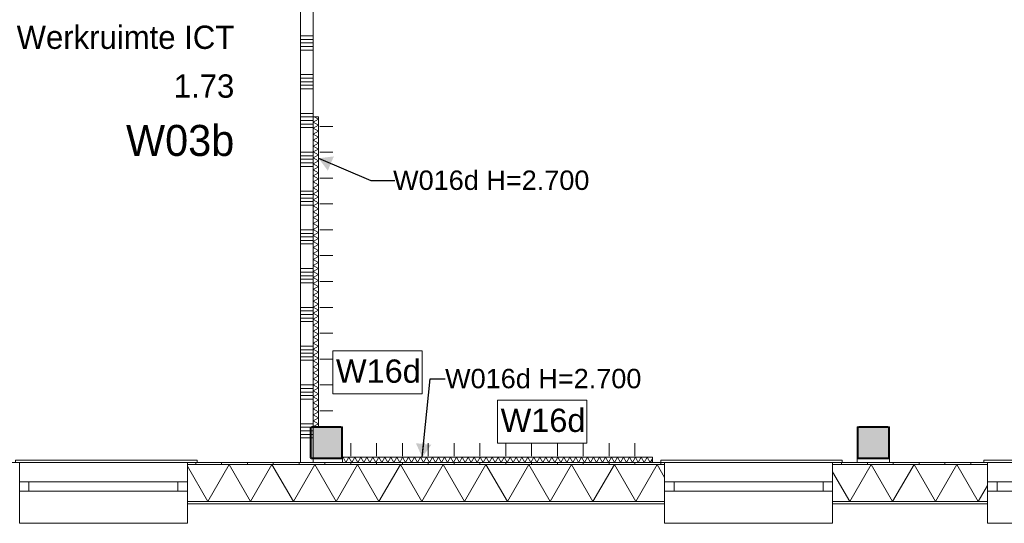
# Model space of a CAD drawing. Header units: millimetres. Extents: x -850 to 154668, y -25041 to 71030.
# Tile 25 of 211: x 51237 to 58859, y -470 to 3425. Entities that reach past the tile are written whole.
import ezdxf
from ezdxf.enums import TextEntityAlignment as Align

# ---------------------------------------------------------------- set-up
doc = ezdxf.new("R2010")
doc.units = ezdxf.units.MM
doc.header["$MEASUREMENT"] = 0
for name, color, linetype in [('Info Wandafwerking aanduiding', 7, 'Continuous'), ('New_21 Buitenwanden', 7, 'Continuous'), ('New_21 Buitenwanden Doorsnede-arcering', 7, 'Continuous'), ('New_21 Buitenwanden Laagscheidingslijnen', 7, 'Continuous'), ('New_21 Buitenwanden Ramen', 7, 'Continuous'), ('New_22 NC Binnenwanden', 7, 'Continuous'), ('New_22 NC Binnenwanden Doorsnede-arcering', 7, 'Continuous'), ('New_23 Vloeren', 7, 'Continuous'), ('New_42 Binnenwandafw', 7, 'Continuous'), ('New_42 Binnenwandafw Doorsnede-arcering', 7, 'Continuous'), ('New_Info Wandafwerking aanduiding', 7, 'Continuous'), ('New_Info Wandafwerking aanduiding Doorsnede-arcering', 7, 'Continuous'), ('New_Z Ruimtefuncties', 7, 'Continuous'), ('New_Z Ruimtefuncties Zone omranding', 7, 'Continuous'), ('New_Z Ruimtefuncties Zone tekst', 7, 'Continuous'), ('S-COLS-____-OTLN.RVT S', 7, 'Continuous'), ('S-COLS-____-OTLN.RVT S 2D arcering', 7, 'Continuous')]:
    doc.layers.add(name, color=color, linetype=linetype)
doc.styles.add('GENERATED_STYLE_1', font='txt')
doc.styles.add('GENERATED_STYLE_2', font='txt')
doc.dimstyles.new('GENERATED_STYLE__1', dxfattribs={"dimtxt": 0.18, "dimasz": 114, "dimexe": 0.18, "dimexo": 0.0625, "dimgap": 0.09, "dimtad": 0, "dimtih": 1, "dimtoh": 1, "dimdec": 4, "dimzin": 0, "dimdsep": 46, "dimcen": 0.09, "dimadec": 0, "dimazin": 0, "dimtfac": 1, "dimtdec": 4, "dimtmove": 0, "dimatfit": 3, "dimldrblk": 'ARROWHEAD_16', "dimfxl": 1, "dimtolj": 1, "dimtzin": 0, "dimarcsym": 0})
pattern_1 = [(90, (0, 0), (-200, 0), [])]

# ---------------------------------------------------------------- blocks, each defined once
blk = doc.blocks.new('Slab_4_2', base_point=(42240, 24215))
at = {"layer": 'New_23 Vloeren', "color": 1, "linetype": 'Continuous', "lineweight": 0, "flags": 128}
blk.add_lwpolyline([(73125, 1975.4), (61760, 1975.4), (61760, 0), (45460.8, 0), (45460.8, 6520), (44275, 6520), (44275, 22415), (42240, 22415), (42240, 24215), (45785, 24215), (45785, 24035), (45785.9, 24035), (45785.9, 22795.4), (45875.9, 22795.4), (45875.9, 22645), (45785.9, 22645), (45785.9, 21400), (49560, 21400), (49560, 23250, 0.378329), (48662.8, 24261.4), (47275.4, 24261.4), (47275.4, 26285)], format="xyb", dxfattribs=at)
blk = doc.blocks.new('*X1057')
at = {"layer": 'New_21 Buitenwanden Doorsnede-arcering', "linetype": 'Continuous', "lineweight": 0, "true_color": 0xe9ebeb}
for points in [[(52535, -302.1), (52535, -302.2), (52650, -302.2), (52650, -302.1)], [(52950, -302.1), (52800, -302.1), (52800, -302.2), (52950, -302.2)], [(53250, -302.1), (53100, -302.1), (53100, -302.2), (53250, -302.2)], [(53550, -302.1), (53400, -302.1), (53400, -302.2), (53550, -302.2)], [(53850, -302.1), (53700, -302.1), (53700, -302.2), (53850, -302.2)], [(54150, -302.1), (54000, -302.1), (54000, -302.2), (54150, -302.2)], [(54450, -302.1), (54300, -302.1), (54300, -302.2), (54450, -302.2)], [(54750, -302.1), (54600, -302.1), (54600, -302.2), (54750, -302.2)], [(55050, -302.1), (54900, -302.1), (54900, -302.2), (55050, -302.2)], [(55350, -302.1), (55200, -302.1), (55200, -302.2), (55350, -302.2)], [(55650, -302.1), (55500, -302.1), (55500, -302.2), (55650, -302.2)], [(55950, -302.1), (55800, -302.1), (55800, -302.2), (55950, -302.2)], [(56100, -302.1), (56100, -302.2), (56230, -302.2), (56230, -302.1)]]:
    blk.add_hatch(color=254, dxfattribs=at).paths.add_polyline_path(points)
blk = doc.blocks.new('*X1058')
at = {"layer": 'New_21 Buitenwanden Doorsnede-arcering', "linetype": 'Continuous', "lineweight": 0, "true_color": 0xe9ebeb}
for points in [[(57750, -302.1), (57600, -302.1), (57600, -302.2), (57750, -302.2)], [(58050, -302.1), (57900, -302.1), (57900, -302.2), (58050, -302.2)], [(58350, -302.1), (58200, -302.1), (58200, -302.2), (58350, -302.2)], [(58650, -302.1), (58500, -302.1), (58500, -302.2), (58650, -302.2)]]:
    blk.add_hatch(color=254, dxfattribs=at).paths.add_polyline_path(points)
blk = doc.blocks.new('*X1063')
at = {"layer": 'New_21 Buitenwanden Doorsnede-arcering', "linetype": 'Continuous', "lineweight": 0, "true_color": 0xe9ebeb}
for points in [[(52535, -15), (52535, -15.1), (52650, -15.1), (52650, -15)], [(52950, -15), (52800, -15), (52800, -15.1), (52950, -15.1)], [(53250, -15), (53100, -15), (53100, -15.1), (53250, -15.1)], [(53550, -15), (53400, -15), (53400, -15.1), (53550, -15.1)], [(53850, -15), (53700, -15), (53700, -15.1), (53850, -15.1)], [(54150, -15), (54000, -15), (54000, -15.1), (54150, -15.1)], [(54450, -15), (54300, -15), (54300, -15.1), (54450, -15.1)], [(54750, -15), (54600, -15), (54600, -15.1), (54750, -15.1)], [(55050, -15), (54900, -15), (54900, -15.1), (55050, -15.1)], [(55350, -15), (55200, -15), (55200, -15.1), (55350, -15.1)], [(55650, -15), (55500, -15), (55500, -15.1), (55650, -15.1)], [(55950, -15), (55800, -15), (55800, -15.1), (55950, -15.1)], [(56100, -15), (56100, -15.1), (56230, -15.1), (56230, -15)]]:
    blk.add_hatch(color=254, dxfattribs=at).paths.add_polyline_path(points)
blk = doc.blocks.new('*X1064')
at = {"layer": 'New_21 Buitenwanden Doorsnede-arcering', "linetype": 'Continuous', "lineweight": 0, "true_color": 0xe9ebeb}
for points in [[(57750, -15), (57600, -15), (57600, -15.1), (57750, -15.1)], [(58050, -15), (57900, -15), (57900, -15.1), (58050, -15.1)], [(58350, -15), (58200, -15), (58200, -15.1), (58350, -15.1)], [(58650, -15), (58500, -15), (58500, -15.1), (58650, -15.1)]]:
    blk.add_hatch(color=254, dxfattribs=at).paths.add_polyline_path(points)
blk = doc.blocks.new('*X1069')
at = {"layer": 'New_21 Buitenwanden Doorsnede-arcering', "color": 254, "linetype": 'Continuous', "lineweight": 0, "true_color": 0xe9ebeb}
for p, q in [((52692.4, -302.1), (52535, -29.4)), ((52692.4, -302.1), (52858.1, -15.1)), ((53023.8, -302.1), (52858.1, -15.1)), ((53023.8, -302.1), (53189.5, -15.1)), ((53355.2, -302.1), (53189.5, -15.1)), ((53355.2, -302.1), (53520.9, -15.1)), ((53686.6, -302.1), (53520.9, -15.1)), ((53686.6, -302.1), (53852.3, -15.1)), ((54018, -302.1), (53852.3, -15.1)), ((54018, -302.1), (54183.7, -15.1)), ((54349.4, -302.1), (54183.7, -15.1)), ((54349.4, -302.1), (54515.1, -15.1)), ((54680.8, -302.1), (54515.1, -15.1)), ((54680.8, -302.1), (54846.5, -15.1)), ((55012.2, -302.1), (54846.5, -15.1)), ((55012.2, -302.1), (55177.9, -15.1)), ((55343.6, -302.1), (55177.9, -15.1)), ((55343.6, -302.1), (55509.3, -15.1)), ((55675, -302.1), (55509.3, -15.1)), ((55675, -302.1), (55840.7, -15.1)), ((56006.4, -302.1), (55840.7, -15.1)), ((56006.4, -302.1), (56172.1, -15.1)), ((56230, -115.3), (56172.1, -15.1))]:
    blk.add_line(p, q, dxfattribs=at)
blk = doc.blocks.new('*X1070')
at = {"layer": 'New_21 Buitenwanden Doorsnede-arcering', "color": 254, "linetype": 'Continuous', "lineweight": 0, "true_color": 0xe9ebeb}
for p, q in [((57663.4, -302.1), (57530, -71)), ((57663.4, -302.1), (57829.1, -15.1)), ((57994.8, -302.1), (57829.1, -15.1)), ((57994.8, -302.1), (58160.5, -15.1)), ((58326.2, -302.1), (58160.5, -15.1)), ((58326.2, -302.1), (58491.9, -15.1)), ((58657.6, -302.1), (58491.9, -15.1)), ((58657.6, -302.1), (58730, -176.8))]:
    blk.add_line(p, q, dxfattribs=at)
blk = doc.blocks.new('R1 22_7')
at = {"layer": 'New_21 Buitenwanden Ramen', "color": 1, "linetype": 'Continuous', "lineweight": 0}
for p, q in [((-725, 150.2), (-725, 168.2)), ((-725, 168.2), (680, 168.2)), ((680, 168.2), (680, 150.2)), ((-650, 150.2), (-680, 150.2)), ((-650, 150.2), (-680, 150.2)), ((-650, 135.2), (-650, 150.2)), ((-650, 135.2), (-650, 150.2)), ((-650, 0), (-650, 135.1)), ((-650, 0), (-650, 135.1)), ((650, 135.2), (650, 150.2)), ((650, 135.2), (650, 150.2)), ((650, 150.2), (680, 150.2)), ((650, 150.2), (680, 150.2)), ((650, 0), (650, 135.1)), ((650, 0), (650, 135.1)), ((-650, 0), (-577, 0)), ((-650, -72), (-650, 0)), ((-650, -72), (-650, 0)), ((-577, 0), (-577, -72)), ((-577, 0), (577, 0)), ((577, -72), (577, 0)), ((577, 0), (650, 0)), ((650, -72), (650, 0)), ((650, -72), (650, 0)), ((-577, -72), (-650, -72)), ((-650, -152), (-650, -72)), ((577, -72), (-577, -72)), ((650, -72), (577, -72)), ((650, -152), (650, -72)), ((-650, -170), (-650, -320)), ((650, -320), (650, -170)), ((-650, -320), (650, -320))]:
    blk.add_line(p, q, dxfattribs=at)
at = {"layer": 'New_21 Buitenwanden Ramen', "color": 9, "linetype": 'Continuous', "lineweight": 0}
for p, q in [((-650, 150.2), (650, 150.2)), ((-650, 135.1), (-650, 135.2)), ((-650, 135.1), (-650, 135.2)), ((650, 135.1), (650, 135.2)), ((650, 135.1), (650, 135.2)), ((-650, -170), (-650, -152)), ((650, -170), (650, -152))]:
    blk.add_line(p, q, dxfattribs=at)
blk = doc.blocks.new('Wall_156_2', base_point=(30010, 0))
at = {"layer": 'New_21 Buitenwanden Doorsnede-arcering', "linetype": 'Continuous', "lineweight": 0, "true_color": 0xe9ebeb}
h = blk.add_hatch(dxfattribs=at)
h.set_pattern_fill('930_Lijnen_vert_200_0002', color=254, style=0, pattern_type=2)
h.set_pattern_definition(pattern_1)
h.paths.add_polyline_path([(56230, 0), (52535, 0), (52535, -15), (56230, -15)])
h = blk.add_hatch(dxfattribs=at)
h.set_pattern_fill('930_Lijnen_vert_200_0002', color=254, style=0, pattern_type=2)
h.set_pattern_definition(pattern_1)
h.paths.add_polyline_path([(57530, -15), (58730, -15), (58730, 0), (57530, 0)])
at = {"layer": 'New_21 Buitenwanden', "color": 8, "linetype": 'Continuous', "lineweight": 0, "true_color": 0x778488}
for p, q in [((52535, 0), (52565, 0)), ((52535, -15), (52535, 0)), ((57530, 0), (57560, 0)), ((57530, -15), (57530, 0)), ((52535, -15.1), (52535, -15)), ((52535, -150.2), (52535, -15.1)), ((56230, 0), (56200, 0)), ((56230, -15), (56230, 0)), ((56230, -15.1), (56230, -15)), ((56230, -150.2), (56230, -15.1)), ((57530, -15.1), (57530, -15)), ((57530, -150.2), (57530, -15.1)), ((58730, 0), (58700, 0)), ((58730, -15), (58730, 0)), ((58730, -15.1), (58730, -15)), ((58730, -150.2), (58730, -15.1)), ((52535, -222.2), (52535, -150.2)), ((56230, -222.2), (56230, -150.2)), ((57530, -222.2), (57530, -150.2)), ((58730, -222.2), (58730, -150.2)), ((52535, -302.2), (52535, -222.2)), ((56230, -302.2), (56230, -222.2)), ((57530, -302.2), (57530, -222.2)), ((58730, -302.2), (58730, -222.2)), ((52535, -320.2), (52535, -302.2)), ((56230, -320.2), (56230, -302.2)), ((57530, -320.2), (57530, -302.2)), ((58730, -320.2), (58730, -302.2))]:
    blk.add_line(p, q, dxfattribs=at)
at = {"layer": 'New_21 Buitenwanden', "color": 8, "linetype": 'Continuous', "lineweight": 0, "true_color": 0x778488, "flags": 128}
for points in [[(56230, 0), (52535, 0)], [(58730, 0), (57530, 0)], [(52535, -320.2), (56230, -320.2)], [(57530, -320.2), (58730, -320.2)]]:
    blk.add_lwpolyline(points, dxfattribs=at)
at = {"layer": 'New_21 Buitenwanden Laagscheidingslijnen', "color": 8, "linetype": 'Continuous', "lineweight": 0, "true_color": 0x778488}
for p, q in [((56230, -15), (52535, -15)), ((56230, -15.1), (52535, -15.1)), ((58730, -15), (57530, -15)), ((58730, -15.1), (57530, -15.1)), ((52535, -302.1), (56230, -302.1)), ((52535, -302.2), (56230, -302.2)), ((57530, -302.1), (58730, -302.1)), ((57530, -302.2), (58730, -302.2))]:
    blk.add_line(p, q, dxfattribs=at)
at = {"layer": 'New_21 Buitenwanden', "color": 8, "lineweight": 0, "true_color": 0x778488}
for name in ['*X1063', '*X1069', '*X1070', '*X1064', '*X1057', '*X1058']:
    blk.add_blockref(name, (0, 0), dxfattribs=at)
at = {"layer": 'New_21 Buitenwanden Ramen', "color": 1, "linetype": 'Continuous', "lineweight": 0, "xscale": -1, "zscale": 1000}
for p in [(51885, -150.2), (56880, -150.2), (59380, -150.2)]:
    blk.add_blockref('R1 22_7', p, dxfattribs=at)
blk = doc.blocks.new('*X1364')
at = {"layer": 'New_42 Binnenwandafw Doorsnede-arcering', "color": 7, "linetype": 'Continuous', "lineweight": 0}
for p, q in [((53516.8, 2675), (53550, 2655.9)), ((53510, 2632.8), (53550, 2655.9)), ((53510, 2632.8), (53550, 2609.7)), ((53510, 2586.6), (53550, 2609.7)), ((53510, 2586.6), (53550, 2563.5)), ((53510, 2540.4), (53550, 2563.5)), ((53510, 2540.4), (53550, 2517.3)), ((53510, 2494.2), (53550, 2517.3)), ((53510, 2494.2), (53550, 2471.1)), ((53510, 2448), (53550, 2471.1)), ((53510, 2448), (53550, 2424.9)), ((53510, 2401.8), (53550, 2424.9)), ((53510, 2401.8), (53550, 2378.7)), ((53510, 2355.6), (53550, 2378.7)), ((53510, 2355.6), (53550, 2332.5)), ((53510, 2309.4), (53550, 2332.5)), ((53510, 2309.4), (53550, 2286.4)), ((53510, 2263.3), (53550, 2286.4)), ((53510, 2263.3), (53550, 2240.2)), ((53510, 2217.1), (53550, 2240.2)), ((53510, 2217.1), (53550, 2194)), ((53510, 2170.9), (53550, 2194)), ((53510, 2170.9), (53550, 2147.8)), ((53510, 2124.7), (53550, 2147.8)), ((53510, 2124.7), (53550, 2101.6)), ((53510, 2078.5), (53550, 2101.6)), ((53510, 2078.5), (53550, 2055.4)), ((53510, 2032.3), (53550, 2055.4)), ((53510, 2032.3), (53550, 2009.2)), ((53510, 1986.1), (53550, 2009.2)), ((53510, 1986.1), (53550, 1963)), ((53510, 1939.9), (53550, 1963)), ((53510, 1939.9), (53550, 1916.8)), ((53510, 1893.8), (53550, 1916.8)), ((53510, 1893.8), (53550, 1870.7)), ((53510, 1847.6), (53550, 1870.7)), ((53510, 1847.6), (53550, 1824.5)), ((53510, 1801.4), (53550, 1824.5)), ((53510, 1801.4), (53550, 1778.3)), ((53510, 1755.2), (53550, 1778.3)), ((53510, 1755.2), (53550, 1732.1)), ((53510, 1709), (53550, 1732.1)), ((53510, 1709), (53550, 1685.9)), ((53510, 1662.8), (53550, 1685.9)), ((53510, 1662.8), (53550, 1639.7)), ((53510, 1616.6), (53550, 1639.7)), ((53510, 1616.6), (53550, 1593.5)), ((53510, 1570.4), (53550, 1593.5)), ((53510, 1570.4), (53550, 1547.3)), ((53510, 1524.3), (53550, 1547.3)), ((53510, 1524.3), (53550, 1501.2)), ((53510, 1478.1), (53550, 1501.2)), ((53510, 1478.1), (53550, 1455)), ((53510, 1431.9), (53550, 1455)), ((53510, 1431.9), (53550, 1408.8)), ((53510, 1385.7), (53550, 1408.8)), ((53510, 1385.7), (53550, 1362.6)), ((53510, 1339.5), (53550, 1362.6)), ((53510, 1339.5), (53550, 1316.4)), ((53510, 1293.3), (53550, 1316.4)), ((53510, 1293.3), (53550, 1270.2)), ((53510, 1247.1), (53550, 1270.2)), ((53510, 1247.1), (53550, 1224)), ((53510, 1200.9), (53550, 1224)), ((53510, 1200.9), (53550, 1177.8)), ((53510, 1154.7), (53550, 1177.8)), ((53510, 1154.7), (53550, 1131.7)), ((53510, 1108.6), (53550, 1131.7)), ((53510, 1108.6), (53550, 1085.5)), ((53510, 1062.4), (53550, 1085.5)), ((53510, 1062.4), (53550, 1039.3)), ((53510, 1016.2), (53550, 1039.3)), ((53510, 1016.2), (53550, 993.1)), ((53510, 970), (53550, 993.1)), ((53510, 970), (53550, 946.9)), ((53510, 923.8), (53550, 946.9)), ((53510, 923.8), (53550, 900.7)), ((53510, 877.6), (53550, 900.7)), ((53510, 877.6), (53550, 854.5)), ((53510, 831.4), (53550, 854.5)), ((53510, 831.4), (53550, 808.3)), ((53510, 785.2), (53550, 808.3)), ((53510, 785.2), (53550, 762.1)), ((53510, 739.1), (53550, 762.1)), ((53510, 739.1), (53550, 716)), ((53510, 692.9), (53550, 716)), ((53510, 692.9), (53550, 669.8)), ((53510, 646.7), (53550, 669.8)), ((53510, 646.7), (53550, 623.6)), ((53510, 600.5), (53550, 623.6)), ((53510, 600.5), (53550, 577.4)), ((53510, 554.3), (53550, 577.4)), ((53510, 554.3), (53550, 531.2)), ((53510, 508.1), (53550, 531.2)), ((53510, 508.1), (53550, 485)), ((53510, 461.9), (53550, 485)), ((53510, 461.9), (53550, 438.8)), ((53510, 415.7), (53550, 438.8)), ((53510, 415.7), (53550, 392.6)), ((53510, 369.6), (53550, 392.6)), ((53510, 369.6), (53550, 346.5)), ((53510, 323.4), (53550, 346.5)), ((53510, 323.4), (53550, 300.3)), ((53510, 277.2), (53550, 300.3)), ((53510, 277.2), (53513.8, 275))]:
    blk.add_line(p, q, dxfattribs=at)
blk = doc.blocks.new('Wall_206_2', base_point=(53510, 2675))
at = {"layer": 'New_42 Binnenwandafw', "color": 1, "linetype": 'Continuous', "lineweight": 0, "flags": 128}
for points in [[(53510, 2675), (53510, 275)], [(53550, 2675), (53510, 2675)], [(53550, 275), (53550, 2675)]]:
    blk.add_lwpolyline(points, dxfattribs=at)
at = {"layer": 'New_42 Binnenwandafw', "color": 1, "lineweight": 0}
blk.add_blockref('*X1364', (0, 0), dxfattribs=at)
blk = doc.blocks.new('*X1366')
at = {"layer": 'New_42 Binnenwandafw Doorsnede-arcering', "color": 7, "linetype": 'Continuous', "lineweight": 0}
for p, q in [((53735, 31.8), (53739.8, 40)), ((53762.9, 0), (53739.8, 40)), ((53762.9, 0), (53786, 40)), ((53809, 0), (53786, 40)), ((53809, 0), (53832.1, 40)), ((53855.2, 0), (53832.1, 40)), ((53855.2, 0), (53878.3, 40)), ((53901.4, 0), (53878.3, 40)), ((53901.4, 0), (53924.5, 40)), ((53947.6, 0), (53924.5, 40)), ((53947.6, 0), (53970.7, 40)), ((53993.8, 0), (53970.7, 40)), ((53993.8, 0), (54016.9, 40)), ((54040, 0), (54016.9, 40)), ((54040, 0), (54063.1, 40)), ((54086.2, 0), (54063.1, 40)), ((54086.2, 0), (54109.3, 40)), ((54132.4, 0), (54109.3, 40)), ((54132.4, 0), (54155.5, 40)), ((54178.5, 0), (54155.5, 40)), ((54178.5, 0), (54201.6, 40)), ((54224.7, 0), (54201.6, 40)), ((54224.7, 0), (54247.8, 40)), ((54270.9, 0), (54247.8, 40)), ((54270.9, 0), (54294, 40)), ((54317.1, 0), (54294, 40)), ((54317.1, 0), (54340.2, 40)), ((54363.3, 0), (54340.2, 40)), ((54363.3, 0), (54386.4, 40)), ((54409.5, 0), (54386.4, 40)), ((54409.5, 0), (54432.6, 40)), ((54455.7, 0), (54432.6, 40)), ((54455.7, 0), (54478.8, 40)), ((54501.9, 0), (54478.8, 40)), ((54501.9, 0), (54525, 40)), ((54548.1, 0), (54525, 40)), ((54548.1, 0), (54571.1, 40)), ((54594.2, 0), (54571.1, 40)), ((54594.2, 0), (54617.3, 40)), ((54640.4, 0), (54617.3, 40)), ((54640.4, 0), (54663.5, 40)), ((54686.6, 0), (54663.5, 40)), ((54686.6, 0), (54709.7, 40)), ((54732.8, 0), (54709.7, 40)), ((54732.8, 0), (54755.9, 40)), ((54779, 0), (54755.9, 40)), ((54779, 0), (54802.1, 40)), ((54825.2, 0), (54802.1, 40)), ((54825.2, 0), (54848.3, 40)), ((54871.4, 0), (54848.3, 40)), ((54871.4, 0), (54894.5, 40)), ((54917.6, 0), (54894.5, 40)), ((54917.6, 0), (54940.7, 40)), ((54963.7, 0), (54940.7, 40)), ((54963.7, 0), (54986.8, 40)), ((55009.9, 0), (54986.8, 40)), ((55009.9, 0), (55033, 40)), ((55056.1, 0), (55033, 40)), ((55056.1, 0), (55079.2, 40)), ((55102.3, 0), (55079.2, 40)), ((55102.3, 0), (55125.4, 40)), ((55148.5, 0), (55125.4, 40)), ((55148.5, 0), (55171.6, 40)), ((55194.7, 0), (55171.6, 40)), ((55194.7, 0), (55217.8, 40)), ((55240.9, 0), (55217.8, 40)), ((55240.9, 0), (55264, 40)), ((55287.1, 0), (55264, 40)), ((55287.1, 0), (55310.2, 40)), ((55333.2, 0), (55310.2, 40)), ((55333.2, 0), (55356.3, 40)), ((55379.4, 0), (55356.3, 40)), ((55379.4, 0), (55402.5, 40)), ((55425.6, 0), (55402.5, 40)), ((55425.6, 0), (55448.7, 40)), ((55471.8, 0), (55448.7, 40)), ((55471.8, 0), (55494.9, 40)), ((55518, 0), (55494.9, 40)), ((55518, 0), (55541.1, 40)), ((55564.2, 0), (55541.1, 40)), ((55564.2, 0), (55587.3, 40)), ((55610.4, 0), (55587.3, 40)), ((55610.4, 0), (55633.5, 40)), ((55656.6, 0), (55633.5, 40)), ((55656.6, 0), (55679.7, 40)), ((55702.8, 0), (55679.7, 40)), ((55702.8, 0), (55725.8, 40)), ((55748.9, 0), (55725.8, 40)), ((55748.9, 0), (55772, 40)), ((55795.1, 0), (55772, 40)), ((55795.1, 0), (55818.2, 40)), ((55841.3, 0), (55818.2, 40)), ((55841.3, 0), (55864.4, 40)), ((55887.5, 0), (55864.4, 40)), ((55887.5, 0), (55910.6, 40)), ((55933.7, 0), (55910.6, 40)), ((55933.7, 0), (55956.8, 40)), ((55979.9, 0), (55956.8, 40)), ((55979.9, 0), (56003, 40)), ((56026.1, 0), (56003, 40)), ((56026.1, 0), (56049.2, 40)), ((56072.3, 0), (56049.2, 40)), ((56072.3, 0), (56095.4, 40)), ((56118.4, 0), (56095.4, 40)), ((56118.4, 0), (56135, 28.7))]:
    blk.add_line(p, q, dxfattribs=at)
blk = doc.blocks.new('Wall_207_2', base_point=(56135, 0))
at = {"layer": 'New_42 Binnenwandafw', "color": 1, "linetype": 'Continuous', "lineweight": 0, "flags": 128}
for points in [[(56135, 40), (53735, 40)], [(53735, 40), (53735, 0)], [(53735, 0), (56135, 0)], [(56135, 0), (56135, 40)]]:
    blk.add_lwpolyline(points, dxfattribs=at)
at = {"layer": 'New_42 Binnenwandafw', "color": 1, "lineweight": 0}
blk.add_blockref('*X1366', (0, 0), dxfattribs=at)
blk = doc.blocks.new('Column 242[82]_2', base_point=(0.5, 3))
at = {"layer": 'S-COLS-____-OTLN.RVT S 2D arcering', "linetype": 'Continuous', "lineweight": 0, "true_color": 0x778488}
h = blk.add_hatch(color=8, dxfattribs=at)
h.paths.add_polyline_path([(53485.5, 41), (53486.5, 36), (53489.3, 31.8), (53493.5, 28.9), (53498.5, 28), (53722.5, 28), (53727.5, 28.9), (53731.7, 31.8), (53734.5, 36), (53735.5, 41), (53735.5, 265), (53734.5, 269.9), (53731.7, 274.1), (53727.5, 277), (53722.5, 278), (53498.5, 278), (53493.5, 277), (53489.3, 274.1), (53486.5, 269.9), (53485.5, 265)])
h.paths.add_polyline_path([(53722.5, 36), (53498.5, 36), (53496.6, 36.3), (53495, 37.4), (53493.9, 39), (53493.5, 41), (53493.5, 265), (53493.9, 266.9), (53495, 268.5), (53496.6, 269.6), (53498.5, 270), (53722.5, 270), (53724.4, 269.6), (53726.1, 268.5), (53727.1, 266.9), (53727.5, 265), (53727.5, 41), (53727.1, 39), (53726.1, 37.4), (53724.4, 36.3)], flags=0)
blk.add_hatch(color=8, dxfattribs=at).paths.add_polyline_path([(53722.5, 270), (53498.5, 270), (53496.6, 269.6), (53495, 268.5), (53493.9, 266.9), (53493.5, 265), (53493.5, 41), (53493.9, 39), (53495, 37.4), (53496.6, 36.3), (53498.5, 36), (53722.5, 36), (53724.4, 36.3), (53726.1, 37.4), (53727.1, 39), (53727.5, 41), (53727.5, 265), (53727.1, 266.9), (53726.1, 268.5), (53724.4, 269.6)])
at = {"layer": 'S-COLS-____-OTLN.RVT S', "color": 1, "linetype": 'Continuous', "lineweight": 0}
for p, q in [((53486.5, 269.9), (53485.5, 265)), ((53485.5, 265), (53485.5, 41)), ((53489.3, 274.1), (53486.5, 269.9)), ((53493.5, 277), (53489.3, 274.1)), ((53498.5, 278), (53493.5, 277)), ((53493.5, 265), (53493.9, 266.9)), ((53493.5, 41), (53493.5, 265)), ((53493.9, 266.9), (53495, 268.5)), ((53495, 268.5), (53496.6, 269.6)), ((53496.6, 269.6), (53498.5, 270)), ((53722.5, 278), (53498.5, 278)), ((53498.5, 270), (53722.5, 270)), ((53727.5, 277), (53722.5, 278)), ((53722.5, 270), (53724.4, 269.6)), ((53724.4, 269.6), (53726.1, 268.5)), ((53726.1, 268.5), (53727.1, 266.9)), ((53727.1, 266.9), (53727.5, 265)), ((53731.7, 274.1), (53727.5, 277)), ((53727.5, 265), (53727.5, 41)), ((53734.5, 269.9), (53731.7, 274.1)), ((53735.5, 265), (53734.5, 269.9)), ((53735.5, 41), (53735.5, 265)), ((53485.5, 41), (53486.5, 36)), ((53486.5, 36), (53489.3, 31.8)), ((53489.3, 31.8), (53493.5, 28.9)), ((53493.9, 39), (53493.5, 41)), ((53493.5, 28.9), (53498.5, 28)), ((53495, 37.4), (53493.9, 39)), ((53496.6, 36.3), (53495, 37.4)), ((53498.5, 36), (53496.6, 36.3)), ((53722.5, 36), (53498.5, 36)), ((53498.5, 28), (53722.5, 28)), ((53724.4, 36.3), (53722.5, 36)), ((53722.5, 28), (53727.5, 28.9)), ((53726.1, 37.4), (53724.4, 36.3)), ((53727.1, 39), (53726.1, 37.4)), ((53727.5, 41), (53727.1, 39)), ((53727.5, 28.9), (53731.7, 31.8)), ((53731.7, 31.8), (53734.5, 36)), ((53734.5, 36), (53735.5, 41))]:
    blk.add_line(p, q, dxfattribs=at)
blk = doc.blocks.new('Column 243[83]_2', base_point=(0.5, 3))
at = {"layer": 'S-COLS-____-OTLN.RVT S 2D arcering', "linetype": 'Continuous', "lineweight": 0, "true_color": 0x778488}
h = blk.add_hatch(color=8, dxfattribs=at)
h.paths.add_polyline_path([(57720.5, 41), (57721.5, 36), (57724.3, 31.8), (57728.5, 28.9), (57733.5, 28), (57957.5, 28), (57962.5, 28.9), (57966.7, 31.8), (57969.5, 36), (57970.5, 41), (57970.5, 265), (57969.5, 269.9), (57966.7, 274.1), (57962.5, 277), (57957.5, 278), (57733.5, 278), (57728.5, 277), (57724.3, 274.1), (57721.5, 269.9), (57720.5, 265)])
h.paths.add_polyline_path([(57957.5, 36), (57733.5, 36), (57731.6, 36.3), (57730, 37.4), (57728.9, 39), (57728.5, 41), (57728.5, 265), (57728.9, 266.9), (57730, 268.5), (57731.6, 269.6), (57733.5, 270), (57957.5, 270), (57959.4, 269.6), (57961.1, 268.5), (57962.1, 266.9), (57962.5, 265), (57962.5, 41), (57962.1, 39), (57961.1, 37.4), (57959.4, 36.3)], flags=0)
blk.add_hatch(color=8, dxfattribs=at).paths.add_polyline_path([(57957.5, 270), (57733.5, 270), (57731.6, 269.6), (57730, 268.5), (57728.9, 266.9), (57728.5, 265), (57728.5, 41), (57728.9, 39), (57730, 37.4), (57731.6, 36.3), (57733.5, 36), (57957.5, 36), (57959.4, 36.3), (57961.1, 37.4), (57962.1, 39), (57962.5, 41), (57962.5, 265), (57962.1, 266.9), (57961.1, 268.5), (57959.4, 269.6)])
at = {"layer": 'S-COLS-____-OTLN.RVT S', "color": 1, "linetype": 'Continuous', "lineweight": 0}
for p, q in [((57721.5, 269.9), (57720.5, 265)), ((57720.5, 265), (57720.5, 41)), ((57724.3, 274.1), (57721.5, 269.9)), ((57728.5, 277), (57724.3, 274.1)), ((57733.5, 278), (57728.5, 277)), ((57728.5, 265), (57728.9, 266.9)), ((57728.5, 41), (57728.5, 265)), ((57728.9, 266.9), (57730, 268.5)), ((57730, 268.5), (57731.6, 269.6)), ((57731.6, 269.6), (57733.5, 270)), ((57957.5, 278), (57733.5, 278)), ((57733.5, 270), (57957.5, 270)), ((57962.5, 277), (57957.5, 278)), ((57957.5, 270), (57959.4, 269.6)), ((57959.4, 269.6), (57961.1, 268.5)), ((57961.1, 268.5), (57962.1, 266.9)), ((57962.1, 266.9), (57962.5, 265)), ((57966.7, 274.1), (57962.5, 277)), ((57962.5, 265), (57962.5, 41)), ((57969.5, 269.9), (57966.7, 274.1)), ((57970.5, 265), (57969.5, 269.9)), ((57970.5, 41), (57970.5, 265)), ((57720.5, 41), (57721.5, 36)), ((57721.5, 36), (57724.3, 31.8)), ((57724.3, 31.8), (57728.5, 28.9)), ((57728.9, 39), (57728.5, 41)), ((57728.5, 28.9), (57733.5, 28)), ((57730, 37.4), (57728.9, 39)), ((57731.6, 36.3), (57730, 37.4)), ((57733.5, 36), (57731.6, 36.3)), ((57957.5, 36), (57733.5, 36)), ((57733.5, 28), (57957.5, 28)), ((57959.4, 36.3), (57957.5, 36)), ((57957.5, 28), (57962.5, 28.9)), ((57961.1, 37.4), (57959.4, 36.3)), ((57962.1, 39), (57961.1, 37.4)), ((57962.5, 41), (57962.1, 39)), ((57962.5, 28.9), (57966.7, 31.8)), ((57966.7, 31.8), (57969.5, 36)), ((57969.5, 36), (57970.5, 41))]:
    blk.add_line(p, q, dxfattribs=at)
blk = doc.blocks.new('ARROWHEAD_16')
at = {"linetype": 'Continuous', "lineweight": 0}
blk.add_hatch(color=0, dxfattribs=at).paths.add_polyline_path([(-0.9093, 0.525), (0, 0), (-0.9093, -0.525)])
at = {"color": 0, "linetype": 'Continuous', "lineweight": 0}
blk.add_line((0, 0), (-1, 0), dxfattribs=at)
blk = doc.blocks.new('*X2548')
at = {"layer": 'New_22 NC Binnenwanden Doorsnede-arcering', "color": 254, "linetype": 'Continuous', "lineweight": 0, "true_color": 0xe9ebeb}
for p, q in [((53495.7, 6900), (53410, 6900)), ((53495.7, 6872.6), (53410, 6872.6)), ((53510, 6900), (53495.7, 6900)), ((53510, 6872.6), (53495.7, 6872.6)), ((53495.7, 6845.1), (53410, 6845.1)), ((53495.7, 6817.7), (53410, 6817.7)), ((53495.7, 6790.3), (53410, 6790.3)), ((53510, 6845.1), (53495.7, 6845.1)), ((53510, 6817.7), (53495.7, 6817.7)), ((53510, 6790.3), (53495.7, 6790.3)), ((53495.7, 6600), (53410, 6600)), ((53495.7, 6572.6), (53410, 6572.6)), ((53510, 6600), (53495.7, 6600)), ((53510, 6572.6), (53495.7, 6572.6)), ((53495.7, 6545.1), (53410, 6545.1)), ((53495.7, 6517.7), (53410, 6517.7)), ((53495.7, 6490.3), (53410, 6490.3)), ((53510, 6545.1), (53495.7, 6545.1)), ((53510, 6517.7), (53495.7, 6517.7)), ((53510, 6490.3), (53495.7, 6490.3)), ((53495.7, 6300), (53410, 6300)), ((53495.7, 6272.6), (53410, 6272.6)), ((53510, 6300), (53495.7, 6300)), ((53510, 6272.6), (53495.7, 6272.6)), ((53495.7, 6245.1), (53410, 6245.1)), ((53495.7, 6217.7), (53410, 6217.7)), ((53495.7, 6190.3), (53410, 6190.3)), ((53510, 6245.1), (53495.7, 6245.1)), ((53510, 6217.7), (53495.7, 6217.7)), ((53510, 6190.3), (53495.7, 6190.3)), ((53495.7, 6000), (53410, 6000)), ((53495.7, 5972.6), (53410, 5972.6)), ((53510, 6000), (53495.7, 6000)), ((53510, 5972.6), (53495.7, 5972.6)), ((53495.7, 5945.1), (53410, 5945.1)), ((53495.7, 5917.7), (53410, 5917.7)), ((53495.7, 5890.3), (53410, 5890.3)), ((53510, 5945.1), (53495.7, 5945.1)), ((53510, 5917.7), (53495.7, 5917.7)), ((53510, 5890.3), (53495.7, 5890.3)), ((53495.7, 5700), (53410, 5700)), ((53495.7, 5672.6), (53410, 5672.6)), ((53495.7, 5645.1), (53410, 5645.1)), ((53510, 5700), (53495.7, 5700)), ((53510, 5672.6), (53495.7, 5672.6)), ((53510, 5645.1), (53495.7, 5645.1)), ((53495.7, 5617.7), (53410, 5617.7)), ((53495.7, 5590.3), (53410, 5590.3)), ((53510, 5617.7), (53495.7, 5617.7)), ((53510, 5590.3), (53495.7, 5590.3)), ((53495.7, 5400), (53410, 5400)), ((53495.7, 5372.6), (53410, 5372.6)), ((53495.7, 5345.1), (53410, 5345.1)), ((53510, 5400), (53495.7, 5400)), ((53510, 5372.6), (53495.7, 5372.6)), ((53510, 5345.1), (53495.7, 5345.1)), ((53495.7, 5317.7), (53410, 5317.7)), ((53495.7, 5290.3), (53410, 5290.3)), ((53510, 5317.7), (53495.7, 5317.7)), ((53510, 5290.3), (53495.7, 5290.3)), ((53495.7, 5100), (53410, 5100)), ((53495.7, 5072.6), (53410, 5072.6)), ((53495.7, 5045.1), (53410, 5045.1)), ((53510, 5100), (53495.7, 5100)), ((53510, 5072.6), (53495.7, 5072.6)), ((53510, 5045.1), (53495.7, 5045.1)), ((53495.7, 5017.7), (53410, 5017.7)), ((53495.7, 4990.3), (53410, 4990.3)), ((53510, 5017.7), (53495.7, 5017.7)), ((53510, 4990.3), (53495.7, 4990.3)), ((53495.7, 4800), (53410, 4800)), ((53495.7, 4772.6), (53410, 4772.6)), ((53495.7, 4745.1), (53410, 4745.1)), ((53510, 4800), (53495.7, 4800)), ((53510, 4772.6), (53495.7, 4772.6)), ((53510, 4745.1), (53495.7, 4745.1)), ((53495.7, 4717.7), (53410, 4717.7)), ((53495.7, 4690.3), (53410, 4690.3)), ((53510, 4717.7), (53495.7, 4717.7)), ((53510, 4690.3), (53495.7, 4690.3)), ((53495.7, 4500), (53410, 4500)), ((53510, 4500), (53495.7, 4500)), ((53495.7, 4472.6), (53410, 4472.6)), ((53495.7, 4445.1), (53410, 4445.1)), ((53510, 4472.6), (53495.7, 4472.6)), ((53510, 4445.1), (53495.7, 4445.1)), ((53495.7, 4417.7), (53410, 4417.7)), ((53495.7, 4390.3), (53410, 4390.3)), ((53510, 4417.7), (53495.7, 4417.7)), ((53510, 4390.3), (53495.7, 4390.3)), ((53495.7, 4200), (53410, 4200)), ((53510, 4200), (53495.7, 4200)), ((53495.7, 4172.6), (53410, 4172.6)), ((53495.7, 4145.1), (53410, 4145.1)), ((53495.7, 4117.7), (53410, 4117.7)), ((53510, 4172.6), (53495.7, 4172.6)), ((53510, 4145.1), (53495.7, 4145.1)), ((53510, 4117.7), (53495.7, 4117.7)), ((53495.7, 4090.3), (53410, 4090.3)), ((53510, 4090.3), (53495.7, 4090.3)), ((53495.7, 3900), (53410, 3900)), ((53510, 3900), (53495.7, 3900)), ((53495.7, 3872.6), (53410, 3872.6)), ((53495.7, 3845.1), (53410, 3845.1)), ((53495.7, 3817.7), (53410, 3817.7)), ((53510, 3872.6), (53495.7, 3872.6)), ((53510, 3845.1), (53495.7, 3845.1)), ((53510, 3817.7), (53495.7, 3817.7)), ((53495.7, 3790.3), (53410, 3790.3)), ((53510, 3790.3), (53495.7, 3790.3)), ((53495.7, 3600), (53410, 3600)), ((53510, 3600), (53495.7, 3600)), ((53495.7, 3572.6), (53410, 3572.6)), ((53495.7, 3545.1), (53410, 3545.1)), ((53495.7, 3517.7), (53410, 3517.7)), ((53510, 3572.6), (53495.7, 3572.6)), ((53510, 3545.1), (53495.7, 3545.1)), ((53510, 3517.7), (53495.7, 3517.7)), ((53495.7, 3490.3), (53410, 3490.3)), ((53510, 3490.3), (53495.7, 3490.3)), ((53495.7, 3300), (53410, 3300)), ((53510, 3300), (53495.7, 3300)), ((53495.7, 3272.6), (53410, 3272.6)), ((53495.7, 3245.1), (53410, 3245.1)), ((53495.7, 3217.7), (53410, 3217.7)), ((53510, 3272.6), (53495.7, 3272.6)), ((53510, 3245.1), (53495.7, 3245.1)), ((53510, 3217.7), (53495.7, 3217.7)), ((53495.7, 3190.3), (53410, 3190.3)), ((53510, 3190.3), (53495.7, 3190.3)), ((53495.7, 3000), (53410, 3000)), ((53510, 3000), (53495.7, 3000)), ((53495.7, 2972.6), (53410, 2972.6)), ((53495.7, 2945.1), (53410, 2945.1)), ((53495.7, 2917.7), (53410, 2917.7)), ((53510, 2972.6), (53495.7, 2972.6)), ((53510, 2945.1), (53495.7, 2945.1)), ((53510, 2917.7), (53495.7, 2917.7)), ((53495.7, 2890.3), (53410, 2890.3)), ((53510, 2890.3), (53495.7, 2890.3)), ((53495.7, 2700), (53410, 2700)), ((53495.7, 2672.6), (53410, 2672.6)), ((53510, 2700), (53495.7, 2700)), ((53510, 2672.6), (53495.7, 2672.6)), ((53495.7, 2645.1), (53410, 2645.1)), ((53495.7, 2617.7), (53410, 2617.7)), ((53510, 2645.1), (53495.7, 2645.1)), ((53510, 2617.7), (53495.7, 2617.7)), ((53495.7, 2590.3), (53410, 2590.3)), ((53510, 2590.3), (53495.7, 2590.3)), ((53495.7, 2400), (53410, 2400)), ((53495.7, 2372.6), (53410, 2372.6)), ((53510, 2400), (53495.7, 2400)), ((53510, 2372.6), (53495.7, 2372.6)), ((53495.7, 2345.1), (53410, 2345.1)), ((53495.7, 2317.7), (53410, 2317.7)), ((53495.7, 2290.3), (53410, 2290.3)), ((53510, 2345.1), (53495.7, 2345.1)), ((53510, 2317.7), (53495.7, 2317.7)), ((53510, 2290.3), (53495.7, 2290.3)), ((53495.7, 2100), (53410, 2100)), ((53495.7, 2072.6), (53410, 2072.6)), ((53510, 2100), (53495.7, 2100)), ((53510, 2072.6), (53495.7, 2072.6)), ((53495.7, 2045.1), (53410, 2045.1)), ((53495.7, 2017.7), (53410, 2017.7)), ((53495.7, 1990.3), (53410, 1990.3)), ((53510, 2045.1), (53495.7, 2045.1)), ((53510, 2017.7), (53495.7, 2017.7)), ((53510, 1990.3), (53495.7, 1990.3)), ((53495.7, 1800), (53410, 1800)), ((53495.7, 1772.6), (53410, 1772.6)), ((53510, 1800), (53495.7, 1800)), ((53510, 1772.6), (53495.7, 1772.6)), ((53495.7, 1745.1), (53410, 1745.1)), ((53495.7, 1717.7), (53410, 1717.7)), ((53495.7, 1690.3), (53410, 1690.3)), ((53510, 1745.1), (53495.7, 1745.1)), ((53510, 1717.7), (53495.7, 1717.7)), ((53510, 1690.3), (53495.7, 1690.3)), ((53495.7, 1500), (53410, 1500)), ((53495.7, 1472.6), (53410, 1472.6)), ((53510, 1500), (53495.7, 1500)), ((53510, 1472.6), (53495.7, 1472.6)), ((53495.7, 1445.1), (53410, 1445.1)), ((53495.7, 1417.7), (53410, 1417.7)), ((53495.7, 1390.3), (53410, 1390.3)), ((53510, 1445.1), (53495.7, 1445.1)), ((53510, 1417.7), (53495.7, 1417.7)), ((53510, 1390.3), (53495.7, 1390.3)), ((53495.7, 1200), (53410, 1200)), ((53495.7, 1172.6), (53410, 1172.6)), ((53495.7, 1145.1), (53410, 1145.1)), ((53510, 1200), (53495.7, 1200)), ((53510, 1172.6), (53495.7, 1172.6)), ((53510, 1145.1), (53495.7, 1145.1)), ((53495.7, 1117.7), (53410, 1117.7)), ((53495.7, 1090.3), (53410, 1090.3)), ((53510, 1117.7), (53495.7, 1117.7)), ((53510, 1090.3), (53495.7, 1090.3)), ((53495.7, 900), (53410, 900)), ((53495.7, 872.6), (53410, 872.6)), ((53495.7, 845.1), (53410, 845.1)), ((53510, 900), (53495.7, 900)), ((53510, 872.6), (53495.7, 872.6)), ((53510, 845.1), (53495.7, 845.1)), ((53495.7, 817.7), (53410, 817.7)), ((53495.7, 790.3), (53410, 790.3)), ((53510, 817.7), (53495.7, 817.7)), ((53510, 790.3), (53495.7, 790.3)), ((53495.7, 600), (53410, 600)), ((53495.7, 572.6), (53410, 572.6)), ((53495.7, 545.1), (53410, 545.1)), ((53510, 600), (53495.7, 600)), ((53510, 572.6), (53495.7, 572.6)), ((53510, 545.1), (53495.7, 545.1)), ((53495.7, 517.7), (53410, 517.7)), ((53495.7, 490.3), (53410, 490.3)), ((53510, 517.7), (53495.7, 517.7)), ((53510, 490.3), (53495.7, 490.3)), ((53495.7, 300), (53410, 300)), ((53495.1, 272.6), (53410, 272.6)), ((53485, 245.1), (53410, 245.1)), ((53510, 300), (53495.7, 300)), ((53485, 217.7), (53410, 217.7)), ((53485, 190.3), (53410, 190.3))]:
    blk.add_line(p, q, dxfattribs=at)
blk = doc.blocks.new('*X2549')
at = {"layer": 'New_22 NC Binnenwanden Doorsnede-arcering', "color": 254, "linetype": 'Continuous', "lineweight": 0, "true_color": 0xe9ebeb}
for p, q in [((53495.7, 245.1), (53493, 245.1)), ((53510, 245.1), (53495.7, 245.1)), ((53495.7, 217.7), (53493, 217.7)), ((53495.7, 190.3), (53493, 190.3)), ((53510, 217.7), (53495.7, 217.7)), ((53510, 190.3), (53495.7, 190.3))]:
    blk.add_line(p, q, dxfattribs=at)
blk = doc.blocks.new('Wall_501_2', base_point=(53410, 0))
at = {"layer": 'New_22 NC Binnenwanden', "color": 8, "linetype": 'Continuous', "lineweight": 0, "true_color": 0x778488, "flags": 128}
for points in [[(53410, 5340.1), (53410, 0)], [(53510, 275), (53510, 5340.1)], [(53510, 33), (53510, 267)], [(53410, 0), (53510, 0)], [(53510, 0), (53510, 25)]]:
    blk.add_lwpolyline(points, dxfattribs=at)
at = {"layer": 'New_22 NC Binnenwanden', "color": 8, "lineweight": 0, "true_color": 0x778488}
for name in ['*X2548', '*X2549']:
    blk.add_blockref(name, (0, 0), dxfattribs=at)
blk = doc.blocks.new('Werkruimte ICT_1.73_68_2', base_point=(52035.6, 2854.6))
at = {"layer": 'New_Z Ruimtefuncties Zone tekst', "color": 2, "lineweight": 0}
for tag, height, style, p in [('ROOM_NAME', 180, 'GENERATED_STYLE_1', (52898, 3379.2)), ('DUMMY_938', 180, 'GENERATED_STYLE_1', (52898, 3420.3)), ('ROOM_NUMBER', 180, 'GENERATED_STYLE_1', (52898, 3002)), ('DUMMY_939', 180, 'GENERATED_STYLE_1', (52898, 3043.2)), ('stWallCovering', 240, 'GENERATED_STYLE_2', (52898, 2611.2))]:
    blk.add_attdef(tag, text='', height=height, dxfattribs=dict(at, style=style)).set_placement(p, align=Align.TOP_RIGHT)
at = {"layer": 'New_Z Ruimtefuncties Zone tekst', "color": 2, "lineweight": 0, "style": 'GENERATED_STYLE_2'}
blk.add_attdef('DUMMY_940', text='', height=240, dxfattribs=at).set_placement((51173.3, 2666), align=Align.TOP_LEFT)
blk = doc.blocks.new('Wall_665_2', base_point=(53610, 2675))
at = {"layer": 'New_Info Wandafwerking aanduiding Doorsnede-arcering', "linetype": 'Continuous', "lineweight": 0, "true_color": 0x0000aa}
h = blk.add_hatch(dxfattribs=at)
h.set_pattern_fill('930_Lijnen_vert_200_0002', color=174, style=0, pattern_type=2)
h.set_pattern_definition([(180.00005, (0, 0), (-0.0002, 200), [])])
h.paths.add_polyline_path([(53560, 2675), (53560, 275), (53660, 275), (53660, 2675)])
blk = doc.blocks.new('Wall_666_2', base_point=(53735, 100))
at = {"layer": 'New_Info Wandafwerking aanduiding Doorsnede-arcering', "linetype": 'Continuous', "lineweight": 0, "true_color": 0x0000aa}
h = blk.add_hatch(dxfattribs=at)
h.set_pattern_fill('930_Lijnen_vert_200_0002', color=174, style=0, pattern_type=2)
h.set_pattern_definition([(269.99995, (0, 0), (-200, 0.0002), [])])
h.paths.add_polyline_path([(53735, 50), (56135, 50), (56135, 150), (53735, 150)])

msp = doc.modelspace()

# ---------------------------------------------------------------- linework, layer by layer
at = {"layer": 'New_Info Wandafwerking aanduiding', "color": 9, "linetype": 'Continuous', "lineweight": 0, "flags": 128}
for points in [[(53660, 863.5), (54353.5, 863.5), (54353.5, 530.7), (53660, 530.7)], [(54935, 482.9), (55628.5, 482.9), (55628.5, 150), (54935, 150)]]:
    msp.add_lwpolyline(points, close=True, dxfattribs=at)
at = {"layer": 'New_Z Ruimtefuncties Zone omranding', "color": 40, "linetype": 'Continuous', "lineweight": 0, "true_color": 0xffce00, "flags": 128}
msp.add_lwpolyline([(53510, 8575), (53510, 8050.1), (53510, 6550.1), (53510, 275), (53735, 275), (53735, 0), (57720, 0), (57720, 275), (57970, 275), (57970, 0), (61760, 0), (61760, 2000.4), (61460, 2000.4), (61460, 8849.2), (57920, 8849.2), (57920, 11050), (53510, 11050)], close=True, dxfattribs=at)
at = {"layer": 'New_Z Ruimtefuncties Zone omranding', "color": 52, "linetype": 'Continuous', "lineweight": 0, "flags": 128}
msp.add_lwpolyline([(53410, 4330), (50710, 4330), (50710, 0), (53410, 0)], close=True, dxfattribs=at)

# ---------------------------------------------------------------- block references
at = {"layer": 'New_21 Buitenwanden', "color": 8, "lineweight": 0, "true_color": 0x778488}
msp.add_blockref('Wall_156_2', (30010, 0), dxfattribs=at)
at = {"layer": 'New_22 NC Binnenwanden', "color": 8, "lineweight": 0, "true_color": 0x778488}
msp.add_blockref('Wall_501_2', (53410, 0), dxfattribs=at)
at = {"layer": 'New_23 Vloeren', "color": 1, "linetype": 'Continuous', "lineweight": 0}
msp.add_blockref('Slab_4_2', (42240, 24215), dxfattribs=at)
at = {"layer": 'New_42 Binnenwandafw', "color": 1, "lineweight": 0}
for name, p in [('Wall_206_2', (53510, 2675)), ('Wall_207_2', (56135, 0))]:
    msp.add_blockref(name, p, dxfattribs=at)
at = {"layer": 'New_Info Wandafwerking aanduiding', "color": 1, "lineweight": 0}
for name, p in [('Wall_665_2', (53610, 2675)), ('Wall_666_2', (53735, 100))]:
    msp.add_blockref(name, p, dxfattribs=at)
at = {"layer": 'New_Z Ruimtefuncties', "color": 2, "linetype": 'Continuous', "lineweight": 0}
msp.add_blockref('Werkruimte ICT_1.73_68_2', (52035.6, 2854.6), dxfattribs=at).add_auto_attribs({'ROOM_NAME': 'Werkruimte ICT', 'ROOM_NUMBER': '1.73', 'stWallCovering': 'W03b'})
at = {"layer": 'S-COLS-____-OTLN.RVT S', "color": 1, "linetype": 'Continuous', "lineweight": 0}
for name in ['Column 242[82]_2', 'Column 243[83]_2']:
    msp.add_blockref(name, (0.5, 3), dxfattribs=at)

# ---------------------------------------------------------------- texts
at = {"layer": 'Info Wandafwerking aanduiding', "color": 2, "linetype": 'Continuous', "lineweight": 0, "char_height": 150, "style": 'GENERATED_STYLE_1'}
for s, insert, attachment_point in [('\\A1;{\\pqr;\\fArial|b0|i0|c0|p38;W016d\\fArial|b0|i0|c0|p38; H=\\fArial|b0|i0|c0|p38;2.700}', (55647.4, 2182.3), 6), ('\\A1;{\\pql;\\fArial|b0|i0|c0|p38;W016d\\fArial|b0|i0|c0|p38; H=\\fArial|b0|i0|c0|p38;2.700}', (54529.9, 648.2), 4)]:
    msp.add_mtext(s, dxfattribs=dict(at, insert=insert, attachment_point=attachment_point))
at = {"layer": 'New_Info Wandafwerking aanduiding', "color": 2, "linetype": 'Continuous', "lineweight": 0, "char_height": 180, "attachment_point": 7, "style": 'GENERATED_STYLE_1'}
for insert in [(53685, 614.4), (54960, 233.8)]:
    msp.add_mtext('\\A1;{\\pql;\\fArial|b0|i0|c0|p38;W16d}', dxfattribs=dict(at, insert=insert))

# ---------------------------------------------------------------- leaders
at = {"layer": 'Info Wandafwerking aanduiding', "color": 9, "linetype": 'Continuous', "lineweight": 0, "annotation_type": 0, "has_hookline": 1, "hookline_direction": 0, "text_width": 1506.2}
for points in [[(53550, 2353), (53954.9, 2182.3), (54141.1, 2182.3)], [(54353.1, 40), (54415.8, 648.2), (54529.8, 648.2)]]:
    msp.add_leader(points, dimstyle='GENERATED_STYLE__1', dxfattribs=at)

doc.saveas('drawing.dxf')
